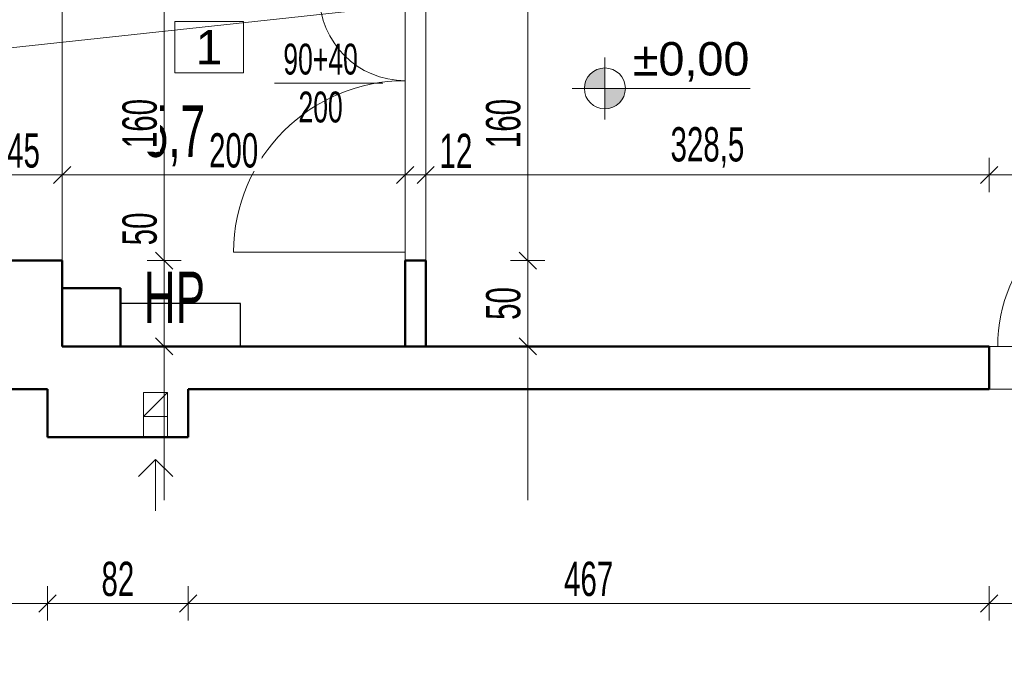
# Model space of a CAD drawing. Header units: millimetres. Extents: x 72202 to 304796, y 21658 to 519946.
# Tile 13 of 139: x 195062 to 195636, y 201442 to 201813. Entities that reach past the tile are written whole.
import ezdxf

# ---------------------------------------------------------------- set-up
doc = ezdxf.new("R2010")
doc.units = ezdxf.units.MM
doc.layers.get('0').update_dxf_attribs({"color": 253})
doc.layers.get('Defpoints').update_dxf_attribs({"color": 253})
for name, color, linetype, lineweight in [('DRZWI I OKNA OPISY', 253, 'Continuous', 9), ('linia - gruba - projektowana', 253, 'Continuous', 50), ('LINIA CIENKA', 7, 'Continuous', 13), ('LINIA WYMIAROWANIE', 253, 'Continuous', 9), ('OPISY', 253, 'Continuous', 9)]:
    doc.layers.add(name, color=color, linetype=linetype, lineweight=lineweight)
doc.layers.add('LINIA-NIE DRUKOWAĆ', color=253, linetype='Continuous', lineweight=20, plot=False)
doc.styles.add('simplex', font='arial.ttf')
doc.styles.get("Standard").update_dxf_attribs({"font": 'ARIALN.TTF', "width": 0.75})
doc.dimstyles.new('sebek100', dxfattribs={"dimtxt": 17, "dimasz": 10, "dimexe": 10, "dimexo": 20, "dimgap": 4, "dimtad": 1, "dimrnd": 0.5, "dimtxsty": 'Standard', "dimblk": 'OBLIQUE', "dimcen": 8, "dimclre": 1, "dimazin": 0, "dimtm": 1e-09, "dimtfac": 1, "dimtix": 1, "dimtmove": 1, "dimatfit": 3, "dimldrblk": 'zas', "dimfxl": 10, "dimfxlon": 1, "dimtolj": 2, "dimlwd": -1, "dimlwe": -1, "dimarcsym": 0})

# ---------------------------------------------------------------- blocks, each defined once
blk = doc.blocks.new('_Oblique')
at = {"color": 0, "linetype": 'ByBlock', "lineweight": -2}
blk.add_line((-0.5, -0.5), (0.5, 0.5), dxfattribs=at)
blk = doc.blocks.new('*D150')
at = {"layer": 'Defpoints', "color": 0, "lineweight": -3, "ltscale": 4, "transparency": 16777216}
for p in [(194828.29, 201597.04), (195078.29, 201597.04), (195078.29, 201472.04)]:
    blk.add_point(p, dxfattribs=at)
at = {"layer": 'LINIA WYMIAROWANIE', "ltscale": 4, "transparency": 16777216}
for p, q in [((194828.29, 201482.04), (194828.29, 201462.04)), ((195078.29, 201482.04), (195078.29, 201462.04))]:
    blk.add_line(p, q, dxfattribs=at)
at = {"layer": 'LINIA WYMIAROWANIE', "color": 0, "ltscale": 4, "transparency": 16777216}
blk.add_line((194828.29, 201472.04), (195078.29, 201472.04), dxfattribs=at)
at = {"layer": 'LINIA WYMIAROWANIE', "color": 0, "ltscale": 4, "transparency": 16777216, "xscale": 10, "yscale": 10, "zscale": 10, "rotation": 180}
blk.add_blockref('_Oblique', (194828.29, 201472.04), dxfattribs=at)
at = {"layer": 'LINIA WYMIAROWANIE', "color": 0, "ltscale": 4, "transparency": 16777216, "xscale": 10, "yscale": 10, "zscale": 10}
blk.add_blockref('_Oblique', (195078.29, 201472.04), dxfattribs=at)
at = {"layer": 'LINIA WYMIAROWANIE', "color": 0, "lineweight": -3, "ltscale": 4, "transparency": 16777216, "insert": (194953.29, 201486.25), "char_height": 20, "attachment_point": 5, "bg_fill": 3, "box_fill_scale": 1.1, "bg_fill_color": 256, "bg_fill_true_color": 13158600, "bg_fill_transparency": 0}
blk.add_mtext('\\A2;250', dxfattribs=at)
blk = doc.blocks.new('zas')
blk = doc.blocks.new('*D151')
at = {"layer": 'Defpoints', "color": 0, "lineweight": -3, "ltscale": 4, "transparency": 16777216}
for p in [(195078.29, 201597.04), (195160.29, 201569.04), (195160.29, 201472.04)]:
    blk.add_point(p, dxfattribs=at)
at = {"layer": 'LINIA WYMIAROWANIE', "ltscale": 4, "transparency": 16777216}
for p, q in [((195078.29, 201482.04), (195078.29, 201462.04)), ((195160.29, 201482.04), (195160.29, 201462.04))]:
    blk.add_line(p, q, dxfattribs=at)
at = {"layer": 'LINIA WYMIAROWANIE', "color": 0, "ltscale": 4, "transparency": 16777216}
blk.add_line((195078.29, 201472.04), (195160.29, 201472.04), dxfattribs=at)
at = {"layer": 'LINIA WYMIAROWANIE', "color": 0, "ltscale": 4, "transparency": 16777216, "xscale": 10, "yscale": 10, "zscale": 10, "rotation": 180}
blk.add_blockref('_Oblique', (195078.29, 201472.04), dxfattribs=at)
at = {"layer": 'LINIA WYMIAROWANIE', "color": 0, "ltscale": 4, "transparency": 16777216, "xscale": 10, "yscale": 10, "zscale": 10}
blk.add_blockref('_Oblique', (195160.29, 201472.04), dxfattribs=at)
at = {"layer": 'LINIA WYMIAROWANIE', "color": 0, "lineweight": -3, "ltscale": 4, "transparency": 16777216, "insert": (195119.29, 201486.25), "char_height": 20, "attachment_point": 5, "bg_fill": 3, "box_fill_scale": 1.1, "bg_fill_color": 256, "bg_fill_true_color": 13158600, "bg_fill_transparency": 0}
blk.add_mtext('\\A2;82', dxfattribs=at)
blk = doc.blocks.new('*D152')
at = {"layer": 'Defpoints', "color": 0, "lineweight": -3, "ltscale": 4, "transparency": 16777216}
for p in [(195627.29, 201609.54), (195160.29, 201569.04), (195627.29, 201472.04)]:
    blk.add_point(p, dxfattribs=at)
at = {"layer": 'LINIA WYMIAROWANIE', "ltscale": 4, "transparency": 16777216}
for p, q in [((195160.29, 201482.04), (195160.29, 201462.04)), ((195627.29, 201482.04), (195627.29, 201462.04))]:
    blk.add_line(p, q, dxfattribs=at)
at = {"layer": 'LINIA WYMIAROWANIE', "color": 0, "ltscale": 4, "transparency": 16777216}
blk.add_line((195160.29, 201472.04), (195627.29, 201472.04), dxfattribs=at)
at = {"layer": 'LINIA WYMIAROWANIE', "color": 0, "ltscale": 4, "transparency": 16777216, "xscale": 10, "yscale": 10, "zscale": 10, "rotation": 180}
blk.add_blockref('_Oblique', (195160.29, 201472.04), dxfattribs=at)
at = {"layer": 'LINIA WYMIAROWANIE', "color": 0, "ltscale": 4, "transparency": 16777216, "xscale": 10, "yscale": 10, "zscale": 10}
blk.add_blockref('_Oblique', (195627.29, 201472.04), dxfattribs=at)
at = {"layer": 'LINIA WYMIAROWANIE', "color": 0, "lineweight": -3, "ltscale": 4, "transparency": 16777216, "insert": (195393.79, 201486.25), "char_height": 20, "attachment_point": 5, "bg_fill": 3, "box_fill_scale": 1.1, "bg_fill_color": 256, "bg_fill_true_color": 13158600, "bg_fill_transparency": 0}
blk.add_mtext('\\A2;467', dxfattribs=at)
blk = doc.blocks.new('*D153')
at = {"layer": 'Defpoints', "color": 0, "lineweight": -3, "ltscale": 4, "transparency": 16777216}
for p in [(195627.29, 201609.54), (195727.29, 201609.54), (195727.29, 201472.04)]:
    blk.add_point(p, dxfattribs=at)
at = {"layer": 'LINIA WYMIAROWANIE', "ltscale": 4, "transparency": 16777216}
for p, q in [((195627.29, 201482.04), (195627.29, 201462.04)), ((195727.29, 201482.04), (195727.29, 201462.04))]:
    blk.add_line(p, q, dxfattribs=at)
at = {"layer": 'LINIA WYMIAROWANIE', "color": 0, "ltscale": 4, "transparency": 16777216}
blk.add_line((195627.29, 201472.04), (195727.29, 201472.04), dxfattribs=at)
at = {"layer": 'LINIA WYMIAROWANIE', "color": 0, "ltscale": 4, "transparency": 16777216, "xscale": 10, "yscale": 10, "zscale": 10, "rotation": 180}
blk.add_blockref('_Oblique', (195627.29, 201472.04), dxfattribs=at)
at = {"layer": 'LINIA WYMIAROWANIE', "color": 0, "ltscale": 4, "transparency": 16777216, "xscale": 10, "yscale": 10, "zscale": 10}
blk.add_blockref('_Oblique', (195727.29, 201472.04), dxfattribs=at)
at = {"layer": 'LINIA WYMIAROWANIE', "color": 0, "lineweight": -3, "ltscale": 4, "transparency": 16777216, "insert": (195677.29, 201486.25), "char_height": 20, "attachment_point": 5, "bg_fill": 3, "box_fill_scale": 1.1, "bg_fill_color": 256, "bg_fill_true_color": 13158600, "bg_fill_transparency": 0}
blk.add_mtext('\\A2;100', dxfattribs=at)
blk = doc.blocks.new('*D175')
at = {"layer": 'Defpoints', "color": 0, "lineweight": -3, "ltscale": 4, "transparency": 16777216}
for p in [(195086.79, 201722.04), (195086.79, 201672.04), (195041.79, 201642.04)]:
    blk.add_point(p, dxfattribs=at)
at = {"layer": 'LINIA WYMIAROWANIE', "ltscale": 4, "transparency": 16777216}
for p, q in [((195041.79, 201712.04), (195041.79, 201732.04)), ((195086.79, 201712.04), (195086.79, 201732.04))]:
    blk.add_line(p, q, dxfattribs=at)
at = {"layer": 'LINIA WYMIAROWANIE', "color": 0, "ltscale": 4, "transparency": 16777216}
blk.add_line((195041.79, 201722.04), (195086.79, 201722.04), dxfattribs=at)
at = {"layer": 'LINIA WYMIAROWANIE', "color": 0, "ltscale": 4, "transparency": 16777216, "xscale": 10, "yscale": 10, "zscale": 10, "rotation": 180}
blk.add_blockref('_Oblique', (195041.79, 201722.04), dxfattribs=at)
at = {"layer": 'LINIA WYMIAROWANIE', "color": 0, "ltscale": 4, "transparency": 16777216, "xscale": 10, "yscale": 10, "zscale": 10}
blk.add_blockref('_Oblique', (195086.79, 201722.04), dxfattribs=at)
at = {"layer": 'LINIA WYMIAROWANIE', "color": 0, "lineweight": -3, "ltscale": 4, "transparency": 16777216, "insert": (195064.29, 201736.21), "char_height": 20, "attachment_point": 5, "bg_fill": 3, "box_fill_scale": 1.1, "bg_fill_color": 256, "bg_fill_true_color": 13158600, "bg_fill_transparency": 0}
blk.add_mtext('\\A2;45', dxfattribs=at)
blk = doc.blocks.new('*D176')
at = {"layer": 'Defpoints', "color": 0, "lineweight": -3, "ltscale": 4, "transparency": 16777216}
for p in [(195286.79, 201722.04), (195086.79, 201672.04), (195286.79, 201647.04)]:
    blk.add_point(p, dxfattribs=at)
at = {"layer": 'LINIA WYMIAROWANIE', "ltscale": 4, "transparency": 16777216}
for p, q in [((195086.79, 201712.04), (195086.79, 201732.04)), ((195286.79, 201712.04), (195286.79, 201732.04))]:
    blk.add_line(p, q, dxfattribs=at)
at = {"layer": 'LINIA WYMIAROWANIE', "color": 0, "ltscale": 4, "transparency": 16777216}
blk.add_line((195086.79, 201722.04), (195286.79, 201722.04), dxfattribs=at)
at = {"layer": 'LINIA WYMIAROWANIE', "color": 0, "ltscale": 4, "transparency": 16777216, "xscale": 10, "yscale": 10, "zscale": 10, "rotation": 180}
blk.add_blockref('_Oblique', (195086.79, 201722.04), dxfattribs=at)
at = {"layer": 'LINIA WYMIAROWANIE', "color": 0, "ltscale": 4, "transparency": 16777216, "xscale": 10, "yscale": 10, "zscale": 10}
blk.add_blockref('_Oblique', (195286.79, 201722.04), dxfattribs=at)
at = {"layer": 'LINIA WYMIAROWANIE', "color": 0, "lineweight": -3, "ltscale": 4, "transparency": 16777216, "insert": (195186.79, 201736.25), "char_height": 20, "attachment_point": 5, "bg_fill": 3, "box_fill_scale": 1.1, "bg_fill_color": 256, "bg_fill_true_color": 13158600, "bg_fill_transparency": 0}
blk.add_mtext('\\A2;200', dxfattribs=at)
blk = doc.blocks.new('*D177')
at = {"layer": 'Defpoints', "color": 0, "lineweight": -3, "ltscale": 4, "transparency": 16777216}
for p in [(195298.79, 201722.04), (195286.79, 201647.04), (195298.79, 201647.04)]:
    blk.add_point(p, dxfattribs=at)
at = {"layer": 'LINIA WYMIAROWANIE', "ltscale": 4, "transparency": 16777216}
for p, q in [((195286.79, 201712.04), (195286.79, 201732.04)), ((195298.79, 201712.04), (195298.79, 201732.04))]:
    blk.add_line(p, q, dxfattribs=at)
at = {"layer": 'LINIA WYMIAROWANIE', "color": 0, "ltscale": 4, "transparency": 16777216}
blk.add_line((195286.79, 201722.04), (195298.79, 201722.04), dxfattribs=at)
at = {"layer": 'LINIA WYMIAROWANIE', "color": 0, "ltscale": 4, "transparency": 16777216, "xscale": 10, "yscale": 10, "zscale": 10, "rotation": 180}
blk.add_blockref('_Oblique', (195286.79, 201722.04), dxfattribs=at)
at = {"layer": 'LINIA WYMIAROWANIE', "color": 0, "lineweight": -3, "ltscale": 4, "transparency": 16777216, "insert": (195316.4, 201736.08), "char_height": 20, "attachment_point": 5, "bg_fill": 3, "box_fill_scale": 1.1, "bg_fill_color": 256, "bg_fill_true_color": 13158600, "bg_fill_transparency": 0}
blk.add_mtext('\\A2;12', dxfattribs=at)
at = {"layer": 'LINIA WYMIAROWANIE', "color": 0, "ltscale": 4, "transparency": 16777216, "xscale": 10, "yscale": 10, "zscale": 10}
blk.add_blockref('_Oblique', (195298.79, 201722.04), dxfattribs=at)
blk = doc.blocks.new('*D178')
at = {"layer": 'Defpoints', "color": 0, "lineweight": -3, "ltscale": 4, "transparency": 16777216}
for p in [(195078.29, 201597.04), (195008.29, 200964.04), (195024.79, 200964.04)]:
    blk.add_point(p, dxfattribs=at)
at = {"layer": 'LINIA WYMIAROWANIE', "ltscale": 4, "transparency": 16777216}
for p, q in [((195018.29, 201597.04), (194998.29, 201597.04)), ((195008.29, 200964.04), (194998.29, 200964.04))]:
    blk.add_line(p, q, dxfattribs=at)
at = {"layer": 'LINIA WYMIAROWANIE', "color": 0, "ltscale": 4, "transparency": 16777216}
blk.add_line((195008.29, 201597.04), (195008.29, 200964.04), dxfattribs=at)
at = {"layer": 'LINIA WYMIAROWANIE', "color": 0, "ltscale": 4, "transparency": 16777216, "xscale": 10, "yscale": 10, "zscale": 10}
for p, rotation in [((195008.29, 201597.04), 90), ((195008.29, 200964.04), 270)]:
    blk.add_blockref('_Oblique', p, dxfattribs=dict(at, rotation=rotation))
at = {"layer": 'LINIA WYMIAROWANIE', "color": 0, "lineweight": -3, "ltscale": 4, "transparency": 16777216, "insert": (194994.08, 201280.54), "char_height": 20, "attachment_point": 5, "rotation": 90, "bg_fill": 3, "box_fill_scale": 1.1, "bg_fill_color": 256, "bg_fill_true_color": 13158600, "bg_fill_transparency": 0}
blk.add_mtext('\\A2;633', dxfattribs=at)
blk = doc.blocks.new('*D184')
at = {"layer": 'Defpoints', "color": 0, "lineweight": -3, "ltscale": 4, "transparency": 16777216}
for p in [(195627.29, 201722.04), (195298.79, 201622.04), (195627.29, 201609.54)]:
    blk.add_point(p, dxfattribs=at)
at = {"layer": 'LINIA WYMIAROWANIE', "ltscale": 4, "transparency": 16777216}
for p, q in [((195298.79, 201712.04), (195298.79, 201732.04)), ((195627.29, 201712.04), (195627.29, 201732.04))]:
    blk.add_line(p, q, dxfattribs=at)
at = {"layer": 'LINIA WYMIAROWANIE', "color": 0, "ltscale": 4, "transparency": 16777216}
blk.add_line((195298.79, 201722.04), (195627.29, 201722.04), dxfattribs=at)
at = {"layer": 'LINIA WYMIAROWANIE', "color": 0, "ltscale": 4, "transparency": 16777216, "xscale": 10, "yscale": 10, "zscale": 10, "rotation": 180}
blk.add_blockref('_Oblique', (195298.79, 201722.04), dxfattribs=at)
at = {"layer": 'LINIA WYMIAROWANIE', "color": 0, "ltscale": 4, "transparency": 16777216, "xscale": 10, "yscale": 10, "zscale": 10}
blk.add_blockref('_Oblique', (195627.29, 201722.04), dxfattribs=at)
at = {"layer": 'LINIA WYMIAROWANIE', "color": 0, "lineweight": -3, "ltscale": 4, "transparency": 16777216, "insert": (195463.04, 201738.06), "char_height": 20, "attachment_point": 5, "bg_fill": 3, "box_fill_scale": 1.1, "bg_fill_color": 256, "bg_fill_true_color": 13158600, "bg_fill_transparency": 0}
blk.add_mtext('\\A2;328,5', dxfattribs=at)
blk = doc.blocks.new('*D185')
at = {"layer": 'Defpoints', "color": 0, "lineweight": -3, "ltscale": 4, "transparency": 16777216}
for p in [(195727.29, 201722.04), (195627.29, 201609.54), (195727.29, 201609.54)]:
    blk.add_point(p, dxfattribs=at)
at = {"layer": 'LINIA WYMIAROWANIE', "ltscale": 4, "transparency": 16777216}
for p, q in [((195627.29, 201712.04), (195627.29, 201732.04)), ((195727.29, 201712.04), (195727.29, 201732.04))]:
    blk.add_line(p, q, dxfattribs=at)
at = {"layer": 'LINIA WYMIAROWANIE', "color": 0, "ltscale": 4, "transparency": 16777216}
blk.add_line((195627.29, 201722.04), (195727.29, 201722.04), dxfattribs=at)
at = {"layer": 'LINIA WYMIAROWANIE', "color": 0, "ltscale": 4, "transparency": 16777216, "xscale": 10, "yscale": 10, "zscale": 10, "rotation": 180}
blk.add_blockref('_Oblique', (195627.29, 201722.04), dxfattribs=at)
at = {"layer": 'LINIA WYMIAROWANIE', "color": 0, "ltscale": 4, "transparency": 16777216, "xscale": 10, "yscale": 10, "zscale": 10}
blk.add_blockref('_Oblique', (195727.29, 201722.04), dxfattribs=at)
at = {"layer": 'LINIA WYMIAROWANIE', "color": 0, "lineweight": -3, "ltscale": 4, "transparency": 16777216, "insert": (195677.29, 201736.25), "char_height": 20, "attachment_point": 5, "bg_fill": 3, "box_fill_scale": 1.1, "bg_fill_color": 256, "bg_fill_true_color": 13158600, "bg_fill_transparency": 0}
blk.add_mtext('\\A2;100', dxfattribs=at)
blk = doc.blocks.new('*D191')
at = {"layer": 'Defpoints', "color": 0, "lineweight": -3, "ltscale": 4, "transparency": 16777216}
for p in [(195298.79, 201832.04), (195298.79, 201672.04), (195358.29, 201672.04)]:
    blk.add_point(p, dxfattribs=at)
at = {"layer": 'LINIA WYMIAROWANIE', "ltscale": 4, "transparency": 16777216}
for p, q in [((195348.29, 201832.04), (195368.29, 201832.04)), ((195348.29, 201672.04), (195368.29, 201672.04))]:
    blk.add_line(p, q, dxfattribs=at)
at = {"layer": 'LINIA WYMIAROWANIE', "color": 0, "ltscale": 4, "transparency": 16777216}
blk.add_line((195358.29, 201832.04), (195358.29, 201672.04), dxfattribs=at)
at = {"layer": 'LINIA WYMIAROWANIE', "color": 0, "ltscale": 4, "transparency": 16777216, "xscale": 10, "yscale": 10, "zscale": 10}
for p, rotation in [((195358.29, 201832.04), 90), ((195358.29, 201672.04), 270)]:
    blk.add_blockref('_Oblique', p, dxfattribs=dict(at, rotation=rotation))
at = {"layer": 'LINIA WYMIAROWANIE', "color": 0, "lineweight": -3, "ltscale": 4, "transparency": 16777216, "insert": (195344.08, 201752.04), "char_height": 20, "attachment_point": 5, "rotation": 90, "bg_fill": 3, "box_fill_scale": 1.1, "bg_fill_color": 256, "bg_fill_true_color": 13158600, "bg_fill_transparency": 0}
blk.add_mtext('\\A2;160', dxfattribs=at)
blk = doc.blocks.new('*D192')
at = {"layer": 'Defpoints', "color": 0, "lineweight": -3, "ltscale": 4, "transparency": 16777216}
for p in [(195298.79, 201672.04), (195344.17, 201622.04), (195358.29, 201622.04)]:
    blk.add_point(p, dxfattribs=at)
at = {"layer": 'LINIA WYMIAROWANIE', "ltscale": 4, "transparency": 16777216}
for p, q in [((195348.29, 201672.04), (195368.29, 201672.04)), ((195358.29, 201622.04), (195368.29, 201622.04))]:
    blk.add_line(p, q, dxfattribs=at)
at = {"layer": 'LINIA WYMIAROWANIE', "color": 0, "ltscale": 4, "transparency": 16777216}
blk.add_line((195358.29, 201672.04), (195358.29, 201622.04), dxfattribs=at)
at = {"layer": 'LINIA WYMIAROWANIE', "color": 0, "ltscale": 4, "transparency": 16777216, "xscale": 10, "yscale": 10, "zscale": 10}
for p, rotation in [((195358.29, 201672.04), 90), ((195358.29, 201622.04), 270)]:
    blk.add_blockref('_Oblique', p, dxfattribs=dict(at, rotation=rotation))
at = {"layer": 'LINIA WYMIAROWANIE', "color": 0, "lineweight": -3, "ltscale": 4, "transparency": 16777216, "insert": (195344.08, 201647.04), "char_height": 20, "attachment_point": 5, "rotation": 90, "bg_fill": 3, "box_fill_scale": 1.1, "bg_fill_color": 256, "bg_fill_true_color": 13158600, "bg_fill_transparency": 0}
blk.add_mtext('\\A2;50', dxfattribs=at)
blk = doc.blocks.new('*D194')
at = {"layer": 'Defpoints', "color": 0, "lineweight": -3, "ltscale": 4, "transparency": 16777216}
for p in [(195086.79, 201832.04), (195070.29, 201672.04), (195146.29, 201672.04)]:
    blk.add_point(p, dxfattribs=at)
at = {"layer": 'LINIA WYMIAROWANIE', "ltscale": 4, "transparency": 16777216}
for p, q in [((195136.29, 201832.04), (195156.29, 201832.04)), ((195136.29, 201672.04), (195156.29, 201672.04))]:
    blk.add_line(p, q, dxfattribs=at)
at = {"layer": 'LINIA WYMIAROWANIE', "color": 0, "ltscale": 4, "transparency": 16777216}
blk.add_line((195146.29, 201832.04), (195146.29, 201672.04), dxfattribs=at)
at = {"layer": 'LINIA WYMIAROWANIE', "color": 0, "ltscale": 4, "transparency": 16777216, "xscale": 10, "yscale": 10, "zscale": 10}
for p, rotation in [((195146.29, 201832.04), 90), ((195146.29, 201672.04), 270)]:
    blk.add_blockref('_Oblique', p, dxfattribs=dict(at, rotation=rotation))
at = {"layer": 'LINIA WYMIAROWANIE', "color": 0, "lineweight": -3, "ltscale": 4, "transparency": 16777216, "insert": (195132.08, 201752.04), "char_height": 20, "attachment_point": 5, "rotation": 90, "bg_fill": 3, "box_fill_scale": 1.1, "bg_fill_color": 256, "bg_fill_true_color": 13158600, "bg_fill_transparency": 0}
blk.add_mtext('\\A2;160', dxfattribs=at)
blk = doc.blocks.new('*D195')
at = {"layer": 'Defpoints', "color": 0, "lineweight": -3, "ltscale": 4, "transparency": 16777216}
for p in [(195070.29, 201672.04), (195086.79, 201622.04), (195146.29, 201622.04)]:
    blk.add_point(p, dxfattribs=at)
at = {"layer": 'LINIA WYMIAROWANIE', "ltscale": 4, "transparency": 16777216}
for p, q in [((195136.29, 201672.04), (195156.29, 201672.04)), ((195136.29, 201622.04), (195156.29, 201622.04))]:
    blk.add_line(p, q, dxfattribs=at)
at = {"layer": 'LINIA WYMIAROWANIE', "color": 0, "ltscale": 4, "transparency": 16777216}
blk.add_line((195146.29, 201672.04), (195146.29, 201622.04), dxfattribs=at)
at = {"layer": 'LINIA WYMIAROWANIE', "color": 0, "ltscale": 4, "transparency": 16777216, "xscale": 10, "yscale": 10, "zscale": 10, "rotation": 270}
blk.add_blockref('_Oblique', (195146.29, 201622.04), dxfattribs=at)
at = {"layer": 'LINIA WYMIAROWANIE', "color": 0, "lineweight": -3, "ltscale": 4, "transparency": 16777216, "insert": (195132.08, 201690.54), "char_height": 20, "attachment_point": 5, "rotation": 90, "bg_fill": 3, "box_fill_scale": 1.1, "bg_fill_color": 256, "bg_fill_true_color": 13158600, "bg_fill_transparency": 0}
blk.add_mtext('\\A2;50', dxfattribs=at)
at = {"layer": 'LINIA WYMIAROWANIE', "color": 0, "ltscale": 4, "transparency": 16777216, "xscale": 10, "yscale": 10, "zscale": 10, "rotation": 90}
blk.add_blockref('_Oblique', (195146.29, 201672.04), dxfattribs=at)

msp = doc.modelspace()

# ---------------------------------------------------------------- hatches: boundary and pattern name
at = {"layer": 'OPISY'}
h = msp.add_hatch(color=256, dxfattribs=at)
edge = h.paths.add_edge_path()
edge.add_line((195403.238, 201772.519), (195403.238, 201784.474))
edge.add_arc((195403.238, 201772.519), 11.954, 90, 180.185208)
edge.add_line((195391.283, 201772.481), (195403.238, 201772.519))
edge = h.paths.add_edge_path()
edge.add_arc((195403.238, 201772.519), 11.954, 269.966892, 359.748577)
edge.add_line((195415.192, 201772.467), (195403.238, 201772.519))
edge.add_line((195403.238, 201772.519), (195403.231, 201760.565))
h = msp.add_hatch(color=256, dxfattribs=at)
h.paths.add_polyline_path([(195403.238, 201772.519), (195403.238, 201781.023, 0.4142136), (195394.734, 201772.519)])
h.paths.add_polyline_path([(195403.238, 201764.016, 0.4142136), (195411.741, 201772.519), (195403.238, 201772.519)])

# ---------------------------------------------------------------- linework, layer by layer
at = {"layer": 'DRZWI I OKNA OPISY'}
msp.add_line((195210.55, 201775.536), (195273.736, 201775.536), dxfattribs=at)
at = {"layer": 'linia - gruba - projektowana'}
for p, q in [((195086.792, 201672.042), (195053.792, 201672.042)), ((195086.792, 201622.042), (195086.792, 201672.042)), ((195286.792, 201622.042), (195286.792, 201672.042)), ((195286.792, 201672.042), (195298.792, 201672.042)), ((195298.792, 201622.042), (195298.792, 201672.042)), ((195120.792, 201656.042), (195086.792, 201656.042)), ((195120.792, 201622.042), (195120.792, 201656.042)), ((195627.292, 201622.042), (195086.792, 201622.042)), ((195627.292, 201622.042), (195627.292, 201597.042)), ((195078.292, 201597.042), (194828.292, 201597.042)), ((195078.292, 201597.042), (195078.292, 201569.042)), ((195627.292, 201597.042), (195160.292, 201597.042)), ((195160.292, 201597.042), (195160.292, 201569.042)), ((195160.292, 201569.042), (195078.292, 201569.042))]:
    msp.add_line(p, q, dxfattribs=at)
at = {"layer": 'LINIA CIENKA'}
for p, q in [((195286.792, 201677.042), (195186.792, 201677.042)), ((195286.792, 201672.042), (195286.792, 201677.042)), ((195627.292, 201622.042), (195632.292, 201622.042)), ((195148.292, 201595.042), (195134.292, 201581.042)), ((195134.292, 201581.042), (195134.292, 201569.042)), ((195148.292, 201581.042), (195148.292, 201569.042)), ((195131.292, 201546.042), (195141.292, 201556.042)), ((195141.292, 201556.042), (195141.292, 201526.042)), ((195151.292, 201546.042), (195141.292, 201556.042))]:
    msp.add_line(p, q, dxfattribs=at)
msp.add_lwpolyline([(195134.292, 201595.042), (195148.292, 201595.042), (195148.292, 201581.042), (195134.292, 201581.042)], close=True, dxfattribs=at)
for centre, radius, start, end in [((195286.792, 201827.042), 50, 180, 270), ((195286.792, 201677.042), 100, 90, 180), ((195722.292, 201622.042), 90, 90, 180)]:
    msp.add_arc(centre, radius, start, end, dxfattribs=at)
at = {"layer": 'LINIA-NIE DRUKOWAĆ'}
for p, q in [((199045.01, 202228.192), (194828.292, 201771.449)), ((195358.292, 201532.265), (195358.292, 201988.927)), ((198833.08, 201722.042), (194596.276, 201722.042)), ((198833.08, 201472.042), (194433.292, 201472.042))]:
    msp.add_line(p, q, dxfattribs=at)
for points in [[(198798.62, 202302.088), (198828.234, 202028.687), (198382.839, 201980.444), (198382.839, 200964.042), (198096.792, 200964.042), (198096.792, 201622.042), (197833.292, 201622.042), (197790.226, 201646.868), (197749.471, 201662.407), (197704.792, 201672.042), (197504.792, 201672.042), (197437.574, 201654.671), (197409.152, 201641.84), (197376.292, 201622.042), (196716.292, 201622.042), (196655.011, 201654.671), (196587.792, 201672.042), (196503.525, 201681.418), (196442.27, 201679.677), (196387.792, 201679.677), (196259.292, 201622.042), (195298.792, 201622.042), (195298.792, 201922.997), (198798.62, 202302.088)], [(195286.792, 201921.697), (195086.792, 201900.033), (195086.792, 201656.042), (195120.792, 201656.042), (195120.792, 201622.042), (195286.792, 201622.042), (195286.792, 201921.697)], [(195818.292, 201597.042), (195765.292, 201597.042), (195765.292, 201507.042), (195765.292, 201507.042), (195765.292, 201597.042), (195160.292, 201597.042), (195160.292, 201569.042), (195078.292, 201569.042), (195078.292, 201597.042), (194828.292, 201597.042), (194828.292, 200964.042), (195765.292, 200964.042), (195765.292, 201032.042), (195791.292, 201032.042), (195791.292, 201507.042), (195765.292, 201507.042)]]:
    msp.add_lwpolyline(points, dxfattribs=at)
at = {"layer": 'OPISY'}
for p, q in [((195403.238, 201772.519), (195403.241, 201790.474)), ((195403.238, 201772.475), (195403.238, 201785.231)), ((195384.235, 201772.485), (195487.959, 201772.433)), ((195403.238, 201772.519), (195403.227, 201754.474)), ((195403.238, 201772.475), (195403.238, 201759.72))]:
    msp.add_line(p, q, dxfattribs=at)
msp.add_lwpolyline([(195152.481, 201811.633), (195152.481, 201781.633), (195192.481, 201781.633), (195192.481, 201811.633)], close=True, dxfattribs=at)
msp.add_circle((195403.238, 201772.519), 11.954, dxfattribs=at)

# ---------------------------------------------------------------- texts
at = {"layer": 'DRZWI I OKNA OPISY', "char_height": 18, "width": 130, "attachment_point": 5, "rotation": 0}
for s, insert in [('90+40', (195237.489, 201789.513)), ('200', (195237.489, 201761.551))]:
    msp.add_mtext(s, dxfattribs=dict(at, insert=insert))
at = {"layer": 'LINIA-NIE DRUKOWAĆ', "insert": (195134.344, 201762.589), "char_height": 30, "width": 125.07, "attachment_point": 1}
msp.add_mtext('5,7', dxfattribs=at)
at = {"layer": 'OPISY', "style": 'simplex'}
for s, insert, char_height, width, attachment_point in [('1', (195172.481, 201796.633), 20, 40, 5), ('%%P0,00', (195419.545, 201799.562), 19.5, 125.07, 1)]:
    msp.add_mtext(s, dxfattribs=dict(at, insert=insert, char_height=char_height, width=width, attachment_point=attachment_point))

# ---------------------------------------------------------------- next in the draw order: dimensions: what is measured, and where the dimension line sits
at = {"layer": 'LINIA WYMIAROWANIE', "lineweight": -3, "ltscale": 4}
for base, p1, p2, picture, middle in [((195086.792, 201722.042), (195041.792, 201642.042), (195086.792, 201672.042), '*D175', (195064.292, 201736.213)), ((195078.292, 201472.042), (194828.292, 201597.042), (195078.292, 201597.042), '*D150', (194953.292, 201486.254))]:
    dim = msp.add_linear_dim(base=base, p1=p1, p2=p2, dimstyle='sebek100', override={"dimtxt": 20, "dimrnd": 0, "dimclre": 256, "dimtfill": 1, "dimarcsym": 2}, dxfattribs=at)
    dim.commit()
    dim.dimension.update_dxf_attribs({"geometry": picture, "text_midpoint": middle})

# ---------------------------------------------------------------- next in the draw order: dimensions: what is measured, and where the dimension line sits
for base, p1, p2, picture, middle in [((195286.792, 201722.042), (195086.792, 201672.042), (195286.792, 201647.042), '*D176', (195186.792, 201736.254)), ((195160.292, 201472.042), (195078.292, 201597.042), (195160.292, 201569.042), '*D151', (195119.292, 201486.254))]:
    dim = msp.add_linear_dim(base=base, p1=p1, p2=p2, dimstyle='sebek100', override={"dimtxt": 20, "dimrnd": 0, "dimclre": 256, "dimtfill": 1, "dimarcsym": 2}, dxfattribs=at)
    dim.commit()
    dim.dimension.update_dxf_attribs({"geometry": picture, "text_midpoint": middle})

# ---------------------------------------------------------------- next in the draw order: linework, layer by layer
at = {"layer": 'LINIA-NIE DRUKOWAĆ'}
msp.add_line((195146.292, 201532.265), (195146.292, 201988.927), dxfattribs=at)

# ---------------------------------------------------------------- next in the draw order: dimensions: what is measured, and where the dimension line sits
at = {"layer": 'LINIA WYMIAROWANIE', "lineweight": -3, "ltscale": 4}
dim = msp.add_linear_dim(base=(195298.792, 201722.042), p1=(195286.792, 201647.042), p2=(195298.792, 201647.042), dimstyle='sebek100', override={"dimtxt": 20, "dimrnd": 0, "dimclre": 256, "dimtfill": 1, "dimarcsym": 2}, dxfattribs=at)
dim.commit()
dim.dimension.update_dxf_attribs({"geometry": '*D177', "text_midpoint": (195316.395, 201722.042), "dimtype": 160})
dim = msp.add_linear_dim(base=(195627.292, 201472.042), p1=(195160.292, 201569.042), p2=(195627.292, 201609.542), dimstyle='sebek100', override={"dimtxt": 20, "dimrnd": 0, "dimclre": 256, "dimfxl": 10, "dimtfill": 1, "dimarcsym": 2}, dxfattribs=at)
dim.commit()
dim.dimension.update_dxf_attribs({"geometry": '*D152', "text_midpoint": (195393.792, 201486.254)})
dim = msp.add_linear_dim(base=(195008.292, 200964.042), p1=(195078.292, 201597.042), p2=(195024.792, 200964.042), angle=90, dimstyle='sebek100', override={"dimtxt": 20, "dimrnd": 0, "dimclre": 256, "dimtfill": 1, "dimarcsym": 2}, dxfattribs=at)
dim.commit()
dim.dimension.update_dxf_attribs({"geometry": '*D178', "text_midpoint": (194994.081, 201280.542)})

# ---------------------------------------------------------------- next in the draw order: dimensions: what is measured, and where the dimension line sits
dim = msp.add_linear_dim(base=(195146.292, 201672.042), p1=(195086.792, 201832.042), p2=(195070.292, 201672.042), angle=90, dimstyle='sebek100', override={"dimtxt": 20, "dimrnd": 0, "dimclre": 256, "dimtfill": 1, "dimarcsym": 2}, dxfattribs=at)
dim.commit()
dim.dimension.update_dxf_attribs({"geometry": '*D194', "text_midpoint": (195132.081, 201752.042)})
dim = msp.add_linear_dim(base=(195727.292, 201472.042), p1=(195627.292, 201609.542), p2=(195727.292, 201609.542), dimstyle='sebek100', override={"dimtxt": 20, "dimrnd": 0, "dimclre": 256, "dimtfill": 1, "dimarcsym": 2}, dxfattribs=at)
dim.commit()
dim.dimension.update_dxf_attribs({"geometry": '*D153', "text_midpoint": (195677.292, 201486.254)})

# ---------------------------------------------------------------- next in the draw order: dimensions: what is measured, and where the dimension line sits
dim = msp.add_linear_dim(base=(195627.292, 201722.042), p1=(195298.792, 201622.042), p2=(195627.292, 201609.542), dimstyle='sebek100', override={"dimtxt": 20, "dimrnd": 0, "dimclre": 256, "dimtfill": 1, "dimarcsym": 2}, dxfattribs=at)
dim.commit()
dim.dimension.update_dxf_attribs({"geometry": '*D184', "text_midpoint": (195463.042, 201738.061)})
dim = msp.add_linear_dim(base=(195146.292, 201622.042), p1=(195070.292, 201672.042), p2=(195086.792, 201622.042), angle=90, dimstyle='sebek100', override={"dimtxt": 20, "dimrnd": 0, "dimclre": 256, "dimtfill": 1, "dimarcsym": 2}, dxfattribs=at)
dim.commit()
dim.dimension.update_dxf_attribs({"geometry": '*D195', "text_midpoint": (195146.292, 201690.538), "dimtype": 160})

# ---------------------------------------------------------------- next in the draw order: linework, layer by layer
at = {"layer": 'LINIA CIENKA', "lineweight": -3, "ltscale": 4}
msp.add_lwpolyline([(195120.792, 201622.042), (195190.792, 201622.042), (195190.792, 201647.042), (195120.792, 201647.042)], close=True, dxfattribs=at)

# ---------------------------------------------------------------- next in the draw order: texts
at = {"layer": 'OPISY', "insert": (195134.344, 201665.614), "char_height": 30, "width": 125.07, "attachment_point": 1}
msp.add_mtext('HP', dxfattribs=at)

# ---------------------------------------------------------------- next in the draw order: dimensions: what is measured, and where the dimension line sits
at = {"layer": 'LINIA WYMIAROWANIE', "lineweight": -3, "ltscale": 4}
dim = msp.add_linear_dim(base=(195358.292, 201672.042), p1=(195298.792, 201832.042), p2=(195298.792, 201672.042), angle=90, dimstyle='sebek100', override={"dimtxt": 20, "dimrnd": 0, "dimclre": 256, "dimtfill": 1, "dimarcsym": 2}, dxfattribs=at)
dim.commit()
dim.dimension.update_dxf_attribs({"geometry": '*D191', "text_midpoint": (195344.081, 201752.042)})
dim = msp.add_linear_dim(base=(195727.292, 201722.042), p1=(195627.292, 201609.542), p2=(195727.292, 201609.542), dimstyle='sebek100', override={"dimtxt": 20, "dimrnd": 0, "dimclre": 256, "dimtfill": 1, "dimarcsym": 2}, dxfattribs=at)
dim.commit()
dim.dimension.update_dxf_attribs({"geometry": '*D185', "text_midpoint": (195677.292, 201736.254)})

# ---------------------------------------------------------------- next in the draw order: dimensions: what is measured, and where the dimension line sits
dim = msp.add_linear_dim(base=(195358.292, 201622.042), p1=(195298.792, 201672.042), p2=(195344.167, 201622.042), angle=90, dimstyle='sebek100', override={"dimtxt": 20, "dimrnd": 0, "dimclre": 256, "dimtfill": 1, "dimarcsym": 2}, dxfattribs=at)
dim.commit()
dim.dimension.update_dxf_attribs({"geometry": '*D192', "text_midpoint": (195344.081, 201647.042)})

doc.saveas('drawing.dxf')
